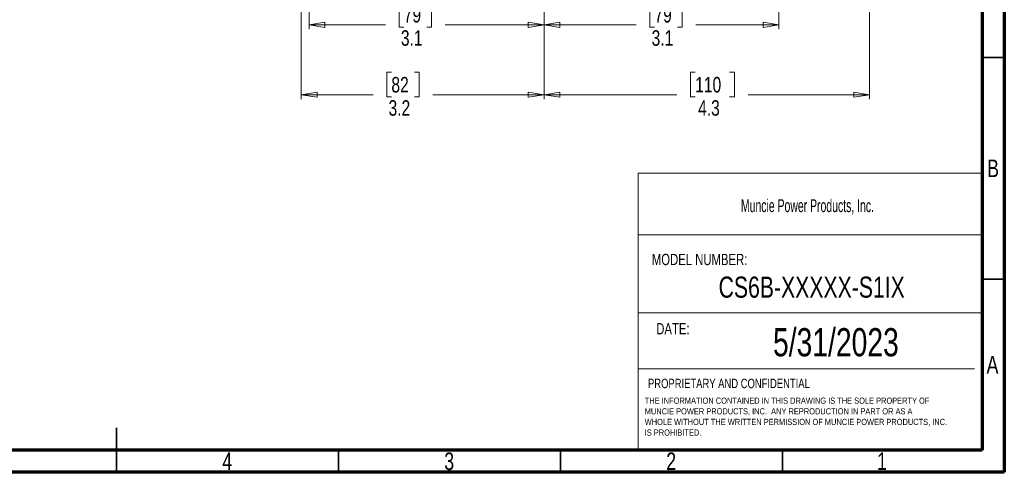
# Model space of a CAD drawing. Header units: inches. Extents: x 0.6 to 16.3, y 0.2 to 11.5.
# Tile 27 of 37: x 7.6 to 16.3, y 0.2 to 4.2. Entities that reach past the tile are written whole.
import ezdxf

# ---------------------------------------------------------------- set-up
doc = ezdxf.new("R2010")
doc.units = ezdxf.units.IN
doc.header["$MEASUREMENT"] = 0
doc.styles.add('SLDTEXTSTYLE0', font='TXT', dxfattribs={"width": 0.75})
doc.styles.add('SLDTEXTSTYLE1', font='TXT', dxfattribs={"width": 0.605})
doc.dimstyles.new('SLDDIMSTYLE0', dxfattribs={"dimtxt": 0.137795, "dimasz": 0.14, "dimexe": 0, "dimexo": 0.0625, "dimgap": 0.034449, "dimtad": 0, "dimdec": 1, "dimlfac": 1.5, "dimrnd": 1e-09, "dimzin": 12, "dimdsep": 46, "dimtxsty": 'SLDTEXTSTYLE0', "dimblk1": 'CLOSED', "dimblk2": 'CLOSED', "dimsah": 1, "dimcen": 0.09, "dimadec": 0, "dimazin": 3, "dimtfac": 1, "dimtdec": 1, "dimtofl": 0, "dimtmove": 0, "dimatfit": 3, "dimldrblk": 'CLOSED', "dimfxl": 0, "dimfrac": 2, "dimtolj": 1, "dimtzin": 12, "dimarcsym": 0})
doc.dimstyles.new('SLDDIMSTYLE4', dxfattribs={"dimtxt": 0.137795, "dimasz": 0.14, "dimexe": 0, "dimexo": 0.0625, "dimgap": 0.034449, "dimtad": 0, "dimdec": 1, "dimlfac": 1.5, "dimrnd": 1e-09, "dimzin": 12, "dimdsep": 46, "dimtxsty": 'SLDTEXTSTYLE0', "dimblk1": 'CLOSED', "dimblk2": 'CLOSED', "dimsah": 1, "dimcen": 0.09, "dimadec": 0, "dimazin": 3, "dimtfac": 1, "dimtofl": 0, "dimtmove": 0, "dimatfit": 3, "dimldrblk": 'CLOSED', "dimfxl": 0, "dimfrac": 2, "dimtolj": 1, "dimtzin": 12, "dimarcsym": 0})

# ---------------------------------------------------------------- blocks, each defined once
blk = doc.blocks.new('SW_NOTE_0')
at = {"color": 0, "linetype": 'Continuous', "lineweight": 0, "char_height": 0.055, "attachment_point": 1, "style": 'SLDTEXTSTYLE0'}
for s, insert in [('THE INFORMATION CONTAINED IN THIS DRAWING IS THE SOLE PROPERTY OF', (0, 0.0709)), ('MUNCIE POWER PRODUCTS, INC.  ANY REPRODUCTION IN PART OR AS A', (0, -0.0235)), ('WHOLE WITHOUT THE WRITTEN PERMISSION OF MUNCIE POWER PRODUCTS, INC.', (0, -0.1178)), ('IS PROHIBITED.', (0, -0.2122))]:
    blk.add_mtext(s, dxfattribs=dict(at, insert=insert))
blk = doc.blocks.new('_Closed')
at = {"color": 0, "linetype": 'ByBlock', "lineweight": -2}
for p, q in [((-1, 0.166667), (0, 0)), ((-1, 0.166667), (-1, -0.166667)), ((0, 0), (-1, -0.166667)), ((0, 0), (-1, 0))]:
    blk.add_line(p, q, dxfattribs=at)
blk = doc.blocks.new('_D')
at = {"color": 7, "linetype": 'Continuous', "lineweight": 0}
for p, q in [((15.1432, 7.2455), (15.1432, 3.5073)), ((12.2565, 5.0879), (12.2565, 3.5073)), ((13.5974, 3.7452), (13.5554, 3.7452)), ((13.5554, 3.7452), (13.5554, 3.5264)), ((13.9028, 3.7452), (13.9448, 3.7452)), ((13.9448, 3.7452), (13.9448, 3.5264)), ((12.2565, 3.5467), (13.4346, 3.5467)), ((13.5554, 3.5264), (13.5974, 3.5264)), ((13.9448, 3.5264), (13.9028, 3.5264)), ((15.1432, 3.5467), (14.0657, 3.5467))]:
    blk.add_line(p, q, dxfattribs=at)
at = {"color": 7, "linetype": 'Continuous', "lineweight": 18, "xscale": 0.14, "yscale": 0.14, "rotation": 180.0000000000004}
blk.add_blockref('_Closed', (12.2565, 3.5467), dxfattribs=at)
at = {"color": 7, "linetype": 'Continuous', "lineweight": 18, "xscale": 0.14, "yscale": 0.14}
blk.add_blockref('_Closed', (15.1432, 3.5467), dxfattribs=at)
at = {"color": 7, "linetype": 'Continuous', "lineweight": 18, "char_height": 0.1378, "attachment_point": 1, "style": 'SLDTEXTSTYLE0'}
for s, insert in [('110', (13.5974, 3.7041)), ('4.3', (13.6229, 3.4979))]:
    blk.add_mtext(s, dxfattribs=dict(at, insert=insert))
blk = doc.blocks.new('_D_3')
at = {"color": 7, "linetype": 'Continuous', "lineweight": 0}
for p, q in [((12.2565, 5.0879), (12.2565, 4.128)), ((14.3399, 4.8486), (14.3399, 4.128)), ((13.2362, 4.3658), (13.1942, 4.3658)), ((13.1942, 4.3658), (13.1942, 4.1471)), ((13.4399, 4.3658), (13.4818, 4.3658)), ((13.4818, 4.3658), (13.4818, 4.1471)), ((12.2565, 4.1674), (13.0734, 4.1674)), ((13.1942, 4.1471), (13.2362, 4.1471)), ((13.4818, 4.1471), (13.4399, 4.1471)), ((14.3399, 4.1674), (13.6027, 4.1674))]:
    blk.add_line(p, q, dxfattribs=at)
at = {"color": 7, "linetype": 'Continuous', "lineweight": 18, "xscale": 0.14, "yscale": 0.14, "rotation": 180.0000000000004}
blk.add_blockref('_Closed', (12.2565, 4.1674, -0.5446), dxfattribs=at)
at = {"color": 7, "linetype": 'Continuous', "lineweight": 18, "xscale": 0.14, "yscale": 0.14}
blk.add_blockref('_Closed', (14.3399, 4.1674, -0.5446), dxfattribs=at)
at = {"color": 7, "linetype": 'Continuous', "lineweight": 18, "char_height": 0.1378, "attachment_point": 1, "style": 'SLDTEXTSTYLE0'}
for s, insert in [('79', (13.2362, 4.3247)), ('3.1', (13.2108, 4.1185))]:
    blk.add_mtext(s, dxfattribs=dict(at, insert=insert))
blk = doc.blocks.new('_D_5')
at = {"color": 7, "linetype": 'Continuous', "lineweight": 0}
for p, q in [((12.2565, 5.0879), (12.2565, 4.128)), ((10.1732, 4.8486), (10.1732, 4.128)), ((11.0127, 4.3658), (10.9707, 4.3658)), ((10.9707, 4.3658), (10.9707, 4.1471)), ((11.2163, 4.3658), (11.2583, 4.3658)), ((11.2583, 4.3658), (11.2583, 4.1471)), ((10.1732, 4.1674), (10.8499, 4.1674)), ((10.9707, 4.1471), (11.0127, 4.1471)), ((11.2583, 4.1471), (11.2163, 4.1471)), ((12.2565, 4.1674), (11.3791, 4.1674))]:
    blk.add_line(p, q, dxfattribs=at)
at = {"color": 7, "linetype": 'Continuous', "lineweight": 18, "xscale": 0.14, "yscale": 0.14, "rotation": 180.0000000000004}
blk.add_blockref('_Closed', (10.1732, 4.1674, -0.5446), dxfattribs=at)
at = {"color": 7, "linetype": 'Continuous', "lineweight": 18, "xscale": 0.14, "yscale": 0.14}
blk.add_blockref('_Closed', (12.2565, 4.1674, -0.5446), dxfattribs=at)
at = {"color": 7, "linetype": 'Continuous', "lineweight": 18, "char_height": 0.1378, "attachment_point": 1, "style": 'SLDTEXTSTYLE0'}
for s, insert in [('79', (11.0127, 4.3247)), ('3.1', (10.9872, 4.1185))]:
    blk.add_mtext(s, dxfattribs=dict(at, insert=insert))
blk = doc.blocks.new('_D_6')
at = {"color": 7, "linetype": 'Continuous', "lineweight": 0}
for p, q in [((10.1036, 6.0933), (10.1036, 3.5073)), ((12.2565, 5.0879), (12.2565, 3.5073)), ((10.9031, 3.7452), (10.8612, 3.7452)), ((10.8612, 3.7452), (10.8612, 3.5264)), ((11.1068, 3.7452), (11.1488, 3.7452)), ((11.1488, 3.7452), (11.1488, 3.5264)), ((10.1036, 3.5467), (10.7403, 3.5467)), ((10.8612, 3.5264), (10.9031, 3.5264)), ((11.1488, 3.5264), (11.1068, 3.5264)), ((12.2565, 3.5467), (11.2696, 3.5467))]:
    blk.add_line(p, q, dxfattribs=at)
at = {"color": 7, "linetype": 'Continuous', "lineweight": 18, "xscale": 0.14, "yscale": 0.14, "rotation": 180.0000000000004}
blk.add_blockref('_Closed', (10.1036, 3.5467, -0.5446), dxfattribs=at)
at = {"color": 7, "linetype": 'Continuous', "lineweight": 18, "xscale": 0.14, "yscale": 0.14}
blk.add_blockref('_Closed', (12.2565, 3.5467, -0.5446), dxfattribs=at)
at = {"color": 7, "linetype": 'Continuous', "lineweight": 18, "char_height": 0.1378, "attachment_point": 1, "style": 'SLDTEXTSTYLE0'}
for s, insert in [('82', (10.9031, 3.7041)), ('3.2', (10.8777, 3.4979))]:
    blk.add_mtext(s, dxfattribs=dict(at, insert=insert))

msp = doc.modelspace()

# ---------------------------------------------------------------- linework, layer by layer
at = {"color": 7, "linetype": 'Continuous', "lineweight": 70}
for p, q in [((16.3386, 11.4961), (16.3386, 0.1969)), ((16.1417, 11.2992), (16.1417, 0.3937)), ((16.1417, 0.3937), (0.7874, 0.3937)), ((16.3386, 0.1969), (0.5906, 0.1969))]:
    msp.add_line(p, q, dxfattribs=at)
at = {"color": 7, "linetype": 'Continuous', "lineweight": 35}
for p, q in [((16.1417, 3.878), (16.3386, 3.878)), ((16.1417, 1.9094), (16.3386, 1.9094)), ((8.4646, 0.1969), (8.4646, 0.5906)), ((8.4646, 0.3937), (8.4646, 0.1969)), ((10.4331, 0.3937), (10.4331, 0.1969)), ((12.4016, 0.3937), (12.4016, 0.1969)), ((14.3701, 0.3937), (14.3701, 0.1969))]:
    msp.add_line(p, q, dxfattribs=at)
at = {"color": 7, "linetype": 'Continuous', "lineweight": 18}
for p, q in [((13.0901, 2.8504), (13.0901, 0.4075)), ((13.0901, 2.8504), (16.1299, 2.8504)), ((13.0901, 2.303), (16.1299, 2.303)), ((13.0901, 1.6106), (16.1299, 1.6106)), ((13.0901, 1.1157), (16.0735, 1.1157))]:
    msp.add_line(p, q, dxfattribs=at)

# ---------------------------------------------------------------- block references
at = {"color": 7, "linetype": 'Continuous', "lineweight": 0}
msp.add_blockref('SW_NOTE_0', (13.1496, 0.7891), dxfattribs=at)

# ---------------------------------------------------------------- texts
for s, insert, char_height, attachment_point, style in [('B', (16.239, 2.9714), 0.1562, 2, 'SLDTEXTSTYLE0'), ('Muncie Power Products, Inc.', (14.003, 2.6196), 0.114583, 1, 'SLDTEXTSTYLE1'), ('MODEL NUMBER:', (13.2128, 2.1349), 0.1, 1, 'SLDTEXTSTYLE0'), ('CS6B-XXXXX-S1IX', (14.6303, 1.9332), 0.1875, 2, 'SLDTEXTSTYLE0'), ('DATE:', (13.2518, 1.5205), 0.1, 1, 'SLDTEXTSTYLE0'), ('5/31/2023', (14.8451, 1.4757), 0.25, 2, 'SLDTEXTSTYLE0'), ('A', (16.2338, 1.2292), 0.1562, 2, 'SLDTEXTSTYLE0'), ('PROPRIETARY AND CONFIDENTIAL', (13.1789, 1.0267), 0.083333, 1, 'SLDTEXTSTYLE0'), ('4', (9.4472, 0.3729), 0.1562, 2, 'SLDTEXTSTYLE0'), ('3', (11.4157, 0.3729), 0.1562, 2, 'SLDTEXTSTYLE0'), ('2', (13.3843, 0.3729), 0.1562, 2, 'SLDTEXTSTYLE0'), ('1', (15.2543, 0.3729), 0.1562, 2, 'SLDTEXTSTYLE0')]:
    msp.add_mtext(s, dxfattribs=dict(at, insert=insert, char_height=char_height, attachment_point=attachment_point, style=style))

# ---------------------------------------------------------------- dimensions: what is measured, and where the dimension line sits
at = {"color": 7, "linetype": 'Continuous', "lineweight": 18}
for base, p1, p2, dimstyle, picture, middle in [((12.2565, 3.5467), (15.1432, 7.2849), (12.2565, 5.1272), 'SLDDIMSTYLE0', '_D', (13.7501, 3.5467)), ((12.2565, 3.5467), (10.1036, 6.1327), (12.2565, 5.1272), 'SLDDIMSTYLE0', '_D_6', (11.005, 3.5467)), ((10.1732, 4.1674), (12.2565, 5.1272), (10.1732, 4.888), 'SLDDIMSTYLE4', '_D_5', (11.1145, 4.1674)), ((12.2565, 4.1674), (14.3399, 4.888), (12.2565, 5.1272), 'SLDDIMSTYLE0', '_D_3', (13.338, 4.1674))]:
    dim = msp.add_linear_dim(base=base, p1=p1, p2=p2, dimstyle=dimstyle, dxfattribs=at)
    dim.commit()
    dim.dimension.update_dxf_attribs({"geometry": picture, "text_midpoint": middle, "dimtype": 160})

doc.saveas('drawing.dxf')
